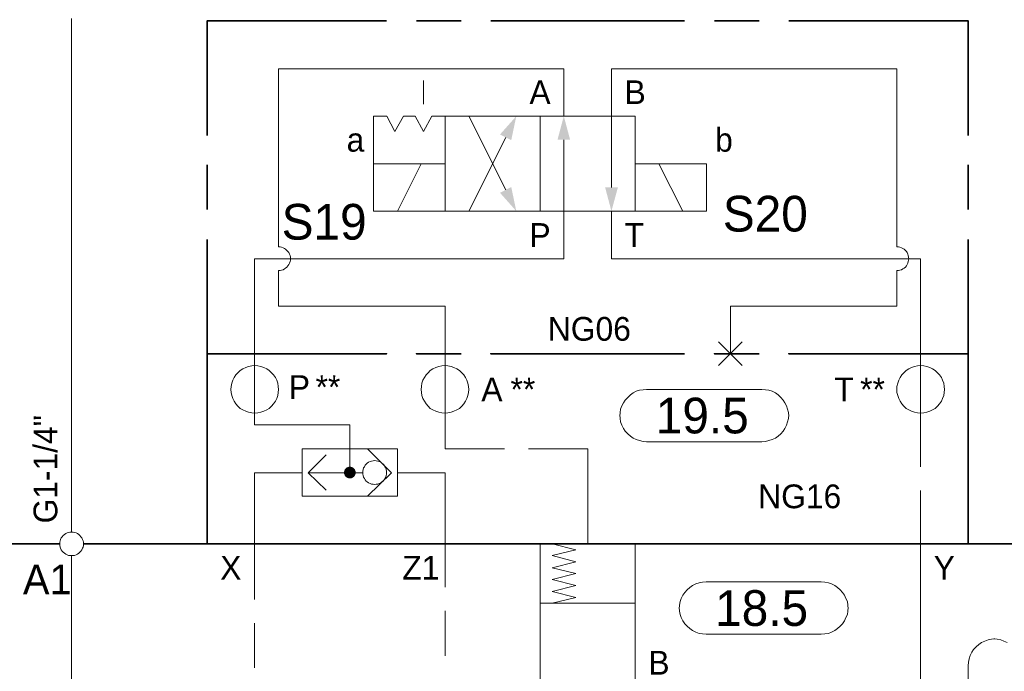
# Model space of a CAD drawing. Header units: millimetres. Extents: x 0 to 138, y 0 to 47.
# Tile 29 of 165: x 18.78 to 21.39, y 17.09 to 18.81. Entities that reach past the tile are written whole.
import ezdxf

# ---------------------------------------------------------------- set-up
doc = ezdxf.new("R2010")
doc.units = ezdxf.units.MM
for name, color, linetype in [('PDF_Geomertry', 7, 'Continuous'), ('PDF_Solid Fills', 7, 'Continuous'), ('PDF_Text', 7, 'Continuous')]:
    doc.layers.add(name, color=color, linetype=linetype)
doc.styles.add('PDF Arial', font='txt')

msp = doc.modelspace()

# ---------------------------------------------------------------- hatches: boundary and pattern name
at = {"layer": 'PDF_Solid Fills', "transparency": 33554559}
for points in [[(19.6571, 17.6104), (19.6438, 17.6188), (19.6451, 17.6201)], [(19.6571, 17.6104), (19.6451, 17.6201), (19.646, 17.6215)], [(19.6571, 17.6104), (19.646, 17.6215), (19.6479, 17.6229)], [(19.6571, 17.6104), (19.6479, 17.6229), (19.6493, 17.6243)], [(19.6571, 17.6104), (19.6493, 17.6243), (19.6515, 17.6249)], [(19.6571, 17.6104), (19.6515, 17.6249), (19.6535, 17.6257)], [(19.6571, 17.6104), (19.6535, 17.6257), (19.6557, 17.6263)], [(19.6571, 17.6104), (19.6557, 17.6263), (19.6571, 17.6263)], [(19.6571, 17.6104), (19.659, 17.6263), (19.6613, 17.6257)], [(19.6571, 17.6104), (19.6571, 17.6263), (19.659, 17.6263)], [(19.6571, 17.6104), (19.6613, 17.6257), (19.6632, 17.6249)], [(19.6571, 17.6104), (19.6632, 17.6249), (19.6654, 17.6243)], [(19.6571, 17.6104), (19.6654, 17.6243), (19.6668, 17.6229)], [(19.6571, 17.6104), (19.6668, 17.6229), (19.6682, 17.6215)], [(19.6571, 17.6104), (19.6682, 17.6215), (19.6696, 17.6201)], [(19.6571, 17.6104), (19.6696, 17.6201), (19.671, 17.6188)], [(19.6571, 17.6104), (19.6418, 17.6124), (19.6424, 17.6146)], [(19.6571, 17.6104), (19.6418, 17.6104), (19.6418, 17.6124)], [(19.6571, 17.6104), (19.6418, 17.609), (19.6418, 17.6104)], [(19.6571, 17.6104), (19.6424, 17.6068), (19.6418, 17.609)], [(19.6571, 17.6104), (19.6424, 17.6146), (19.6432, 17.6165)], [(19.6571, 17.6104), (19.6432, 17.6049), (19.6424, 17.6068)], [(19.6571, 17.6104), (19.6432, 17.6165), (19.6438, 17.6188)], [(19.6571, 17.6104), (19.6438, 17.6026), (19.6432, 17.6049)], [(19.6571, 17.6104), (19.6451, 17.6012), (19.6438, 17.6026)], [(19.6571, 17.6104), (19.646, 17.5993), (19.6451, 17.6012)], [(19.6571, 17.6104), (19.6479, 17.5985), (19.646, 17.5993)], [(19.6571, 17.6104), (19.6493, 17.5971), (19.6479, 17.5985)], [(19.6571, 17.6104), (19.6515, 17.5965), (19.6493, 17.5971)], [(19.6571, 17.6104), (19.6535, 17.5957), (19.6515, 17.5965)], [(19.6571, 17.6104), (19.6557, 17.5951), (19.6535, 17.5957)], [(19.6571, 17.6104), (19.6571, 17.5951), (19.6557, 17.5951)], [(19.6571, 17.6104), (19.671, 17.6188), (19.6715, 17.6165)], [(19.6571, 17.6104), (19.6715, 17.6165), (19.6724, 17.6146)], [(19.6571, 17.6104), (19.6724, 17.6146), (19.6729, 17.6124)], [(19.6571, 17.6104), (19.6729, 17.6124), (19.6729, 17.6104)], [(19.6571, 17.6104), (19.659, 17.5951), (19.6571, 17.5951)], [(19.6571, 17.6104), (19.6613, 17.5957), (19.659, 17.5951)], [(19.6571, 17.6104), (19.6632, 17.5965), (19.6613, 17.5957)], [(19.6571, 17.6104), (19.6654, 17.5971), (19.6632, 17.5965)], [(19.6571, 17.6104), (19.6668, 17.5985), (19.6654, 17.5971)], [(19.6571, 17.6104), (19.6682, 17.5993), (19.6668, 17.5985)], [(19.6571, 17.6104), (19.6696, 17.6012), (19.6682, 17.5993)], [(19.6571, 17.6104), (19.671, 17.6026), (19.6696, 17.6012)], [(19.6571, 17.6104), (19.6715, 17.6049), (19.671, 17.6026)], [(19.6571, 17.6104), (19.6724, 17.6068), (19.6715, 17.6049)], [(19.6571, 17.6104), (19.6729, 17.609), (19.6724, 17.6068)], [(19.6571, 17.6104), (19.6729, 17.6104), (19.6729, 17.609)]]:
    msp.add_hatch(color=256, dxfattribs=at).paths.add_polyline_path(points)

# ---------------------------------------------------------------- linework, layer by layer
at = {"layer": 'PDF_Geomertry', "lineweight": 15}
for points in [[(18.9215, 18.8118), (18.9215, 17.4535)], [(20.2229, 18.5535), (20.2229, 18.679), (19.4688, 18.679), (19.4688, 18.2076), (19.4729, 18.2076), (19.4771, 18.2068), (19.4807, 18.2054), (19.4849, 18.2035), (19.4876, 18.2013), (19.491, 18.1985), (19.4937, 18.1957), (19.496, 18.1924), (19.4979, 18.1888), (19.4993, 18.1846), (19.5001, 18.1804), (19.5001, 18.1763), (19.5001, 18.1721), (19.4993, 18.1688), (19.4979, 18.1646), (19.496, 18.161), (19.4937, 18.1576), (19.491, 18.154), (19.4876, 18.1513), (19.4849, 18.1493), (19.4807, 18.1471), (19.4771, 18.1457), (19.4729, 18.1451), (19.4688, 18.1451), (19.4729, 18.1451), (19.4771, 18.1457), (19.4807, 18.1471), (19.4849, 18.1493), (19.4876, 18.1513), (19.491, 18.154), (19.4937, 18.1576), (19.496, 18.161), (19.4979, 18.1646), (19.4993, 18.1688), (19.5001, 18.1721), (19.5001, 18.1763), (19.5001, 18.1804), (19.4993, 18.1846), (19.4979, 18.1888), (19.496, 18.1924), (19.4937, 18.1957), (19.491, 18.1985), (19.4876, 18.2013), (19.4849, 18.2035), (19.4807, 18.2054), (19.4771, 18.2068), (19.4729, 18.2076), (19.4688, 18.2076)], [(21.1035, 18.2076), (21.1035, 18.679), (20.3488, 18.679), (20.3488, 18.5535), (20.3488, 18.3651)], [(19.8521, 18.5854), (19.8521, 18.6479)], [(19.9715, 18.5535), (20.0696, 18.3582)], [(20.2229, 18.491), (20.2229, 18.3021), (20.2229, 18.1763), (19.4057, 18.1763), (19.4057, 17.9249), (19.4057, 17.8937), (19.4057, 17.7679), (19.4057, 17.7368), (19.6571, 17.7368), (19.6571, 17.6104)], [(19.9715, 18.3021), (20.0696, 18.4971)], [(19.7835, 18.3021), (19.846, 18.4276)], [(20.5376, 18.3021), (20.4743, 18.4276)], [(20.3488, 18.3021), (20.3488, 18.1763), (21.166, 18.1763), (21.166, 17.9249), (21.166, 17.8937), (21.166, 17.7679), (21.166, 17.6263)], [(20.6632, 17.9249), (20.6632, 18.0507), (21.1035, 18.0507), (21.1035, 18.1451), (21.1076, 18.1451), (21.1113, 18.1457), (21.1154, 18.1471), (21.1187, 18.1493), (21.1224, 18.1513), (21.1257, 18.154), (21.1285, 18.1576), (21.1307, 18.161), (21.1321, 18.1646), (21.1335, 18.1688), (21.134, 18.1721), (21.1349, 18.1763), (21.134, 18.1804), (21.1335, 18.1846), (21.1321, 18.1888), (21.1307, 18.1924), (21.1285, 18.1957), (21.1257, 18.1985), (21.1224, 18.2013), (21.1187, 18.2035), (21.1154, 18.2054), (21.1113, 18.2068), (21.1076, 18.2076), (21.1035, 18.2076), (21.1076, 18.2076), (21.1113, 18.2068), (21.1154, 18.2054), (21.1187, 18.2035), (21.1224, 18.2013), (21.1257, 18.1985), (21.1285, 18.1957), (21.1307, 18.1924), (21.1321, 18.1888), (21.1335, 18.1846), (21.134, 18.1804), (21.1349, 18.1763), (21.134, 18.1721), (21.1335, 18.1688), (21.1321, 18.1646), (21.1307, 18.161), (21.1285, 18.1576), (21.1257, 18.154), (21.1224, 18.1513), (21.1187, 18.1493), (21.1154, 18.1471), (21.1113, 18.1457), (21.1076, 18.1451), (21.1035, 18.1451)], [(19.4688, 18.1451), (19.4688, 18.0507), (19.909, 18.0507), (19.909, 17.9249), (19.909, 17.8937), (19.909, 17.7679), (19.909, 17.6735), (20.066, 17.6735)], [(20.6321, 17.8937), (20.6946, 17.9562)], [(20.6946, 17.8937), (20.6321, 17.9562)], [(19.7043, 17.5479), (19.7674, 17.6104), (19.7043, 17.6735)], [(20.1293, 17.6735), (20.2863, 17.6735), (20.2863, 17.4221)], [(19.5946, 17.5638), (19.5474, 17.6104), (19.5946, 17.6576)], [(19.5312, 17.6104), (19.4057, 17.6104), (19.4057, 17.4221), (19.4057, 17.2749)], [(19.6918, 17.6104), (19.6729, 17.6104), (19.5474, 17.6104)], [(19.7835, 17.6104), (19.909, 17.6104), (19.909, 17.4221), (19.909, 17.3076)], [(21.166, 17.5632), (21.166, 17.4221), (21.166, 17.0387), (21.166, 17.0138)], [(20.2863, 16.9193), (20.1604, 17.0451), (20.1604, 17.4221), (20.4118, 17.4221), (20.4118, 17.0451), (20.8771, 17.0451), (20.8771, 16.7679), (20.8771, 16.6424)], [(20.1918, 17.4221), (20.2543, 17.4063), (20.1918, 17.391), (20.2543, 17.3749), (20.1918, 17.359), (20.2543, 17.3438), (20.1918, 17.3276), (20.2543, 17.3118), (20.1918, 17.2965), (20.2543, 17.2804), (20.1918, 17.2651)], [(18.9215, 17.391), (18.9215, 16.3096)], [(20.1604, 17.2651), (20.4118, 17.2651)], [(19.909, 17.2451), (19.909, 17.1263)], [(19.4057, 17.2124), (19.4057, 17.0938)], [(21.2918, 16.7951), (21.2918, 17.0999), (21.2924, 17.109), (21.2946, 17.1179), (21.2974, 17.1271), (21.3015, 17.1354), (21.3062, 17.1429), (21.3126, 17.1499), (21.3196, 17.1563), (21.3271, 17.161), (21.3354, 17.1651), (21.3446, 17.1679), (21.3535, 17.1701), (21.3626, 17.1707), (21.3599, 17.1707), (21.3599, 17.1707), (21.3687, 17.1701), (21.3779, 17.1679), (21.3863, 17.1651), (21.3946, 17.161)]]:
    msp.add_lwpolyline(points, dxfattribs=at)
at = {"layer": 'PDF_Geomertry', "lineweight": 35}
for points in [[(19.7543, 18.8054), (19.2799, 18.8054), (19.2799, 18.5026)], [(19.9515, 18.8054), (19.8335, 18.8054)], [(20.5418, 18.8054), (20.0299, 18.8054)], [(20.739, 18.8054), (20.621, 18.8054)], [(21.2918, 18.5026), (21.2918, 18.8054), (20.8174, 18.8054)], [(19.2799, 18.4243), (19.2799, 18.3063)], [(21.2918, 18.3063), (21.2918, 18.4243)], [(19.2799, 18.2271), (19.2799, 17.9249), (19.7543, 17.9249), (19.2799, 17.9249), (19.2799, 17.4221), (19.7543, 17.4221)], [(21.2918, 18.2271), (21.2918, 17.9249), (20.8174, 17.9249), (21.2918, 17.9249), (21.2918, 17.4221), (20.8174, 17.4221)], [(18.484, 17.4221), (18.8904, 17.4221)], [(18.9535, 17.4221), (19.3146, 17.4221)], [(19.3932, 17.4221), (19.5113, 17.4221)], [(19.5904, 17.4221), (20.1021, 17.4221)], [(19.9515, 17.4221), (19.8335, 17.4221)], [(20.5418, 17.4221), (20.0299, 17.4221)], [(20.1807, 17.4221), (20.2988, 17.4221)], [(20.3771, 17.4221), (20.889, 17.4221)], [(20.739, 17.4221), (20.621, 17.4221)], [(20.9682, 17.4221), (21.0863, 17.4221)], [(21.1646, 17.4221), (21.6765, 17.4221)]]:
    msp.add_lwpolyline(points, dxfattribs=at)
at = {"layer": 'PDF_Geomertry', "lineweight": 15}
for points in [[(19.909, 18.4276), (19.909, 18.5535), (19.8743, 18.5535), (19.8521, 18.5132), (19.8299, 18.5535), (19.7988, 18.5535), (19.7765, 18.5132), (19.7549, 18.5535), (19.7201, 18.5535), (19.7201, 18.4276)], [(20.1604, 18.5535), (19.909, 18.5535), (19.909, 18.3021), (20.1604, 18.3021), (20.1604, 18.5535)], [(20.4118, 18.3021), (20.1604, 18.3021), (20.1604, 18.5535), (20.4118, 18.5535), (20.4118, 18.3021)], [(19.7201, 18.3021), (19.909, 18.3021), (19.909, 18.4276), (19.7201, 18.4276), (19.7201, 18.3021)], [(20.4118, 18.3021), (20.6001, 18.3021), (20.6001, 18.4276), (20.4118, 18.4276), (20.4118, 18.3021)], [(19.4688, 17.8304), (19.4682, 17.8388), (19.4668, 17.8471), (19.464, 17.8549), (19.4604, 17.8624), (19.4557, 17.8688), (19.4501, 17.8749), (19.4438, 17.8804), (19.4376, 17.8854), (19.4299, 17.8888), (19.4224, 17.8915), (19.414, 17.8929), (19.4057, 17.8937), (19.3979, 17.8929), (19.3896, 17.8915), (19.3821, 17.8888), (19.3743, 17.8854), (19.3674, 17.8804), (19.3613, 17.8749), (19.3562, 17.8688), (19.3515, 17.8624), (19.3479, 17.8549), (19.3451, 17.8471), (19.3438, 17.8388), (19.3432, 17.8304), (19.3438, 17.8221), (19.3451, 17.8146), (19.3479, 17.8068), (19.3515, 17.7993), (19.3562, 17.7924), (19.3613, 17.786), (19.3674, 17.7804), (19.3743, 17.7763), (19.3821, 17.7729), (19.3896, 17.7701), (19.3979, 17.7687), (19.4057, 17.7679), (19.414, 17.7687), (19.4224, 17.7701), (19.4299, 17.7729), (19.4376, 17.7763), (19.4438, 17.7804), (19.4501, 17.786), (19.4557, 17.7924), (19.4604, 17.7993), (19.464, 17.8068), (19.4668, 17.8146), (19.4682, 17.8221), (19.4688, 17.8304)], [(19.9715, 17.8304), (19.971, 17.8388), (19.9696, 17.8471), (19.9668, 17.8549), (19.9632, 17.8624), (19.9585, 17.8688), (19.9535, 17.8749), (19.9474, 17.8804), (19.9404, 17.8854), (19.9326, 17.8888), (19.9251, 17.8915), (19.9168, 17.8929), (19.909, 17.8937), (19.9007, 17.8929), (19.8924, 17.8915), (19.8849, 17.8888), (19.8771, 17.8854), (19.8701, 17.8804), (19.8646, 17.8749), (19.859, 17.8688), (19.8543, 17.8624), (19.8507, 17.8549), (19.8479, 17.8471), (19.8465, 17.8388), (19.846, 17.8304), (19.8465, 17.8221), (19.8479, 17.8146), (19.8507, 17.8068), (19.8543, 17.7993), (19.859, 17.7924), (19.8646, 17.786), (19.8701, 17.7804), (19.8771, 17.7763), (19.8849, 17.7729), (19.8924, 17.7701), (19.9007, 17.7687), (19.909, 17.7679), (19.9168, 17.7687), (19.9251, 17.7701), (19.9326, 17.7729), (19.9404, 17.7763), (19.9474, 17.7804), (19.9535, 17.786), (19.9585, 17.7924), (19.9632, 17.7993), (19.9668, 17.8068), (19.9696, 17.8146), (19.971, 17.8221), (19.9715, 17.8304)], [(21.2293, 17.8304), (21.2285, 17.8388), (21.2271, 17.8471), (21.2243, 17.8549), (21.221, 17.8624), (21.216, 17.8688), (21.2104, 17.8749), (21.2043, 17.8804), (21.1974, 17.8854), (21.1904, 17.8888), (21.1826, 17.8915), (21.1743, 17.8929), (21.166, 17.8937), (21.1576, 17.8929), (21.1501, 17.8915), (21.1424, 17.8888), (21.1349, 17.8854), (21.1279, 17.8804), (21.1215, 17.8749), (21.116, 17.8688), (21.1118, 17.8624), (21.1085, 17.8549), (21.1057, 17.8471), (21.1035, 17.8388), (21.1035, 17.8304), (21.1035, 17.8221), (21.1057, 17.8146), (21.1085, 17.8068), (21.1118, 17.7993), (21.116, 17.7924), (21.1215, 17.786), (21.1279, 17.7804), (21.1349, 17.7763), (21.1424, 17.7729), (21.1501, 17.7701), (21.1576, 17.7687), (21.166, 17.7679), (21.1743, 17.7687), (21.1826, 17.7701), (21.1904, 17.7729), (21.1974, 17.7763), (21.2043, 17.7804), (21.2104, 17.786), (21.216, 17.7924), (21.221, 17.7993), (21.2243, 17.8068), (21.2271, 17.8146), (21.2285, 17.8221), (21.2293, 17.8304)], [(20.7465, 17.8304), (20.7557, 17.8299), (20.7646, 17.8285), (20.7738, 17.8257), (20.7821, 17.8215), (20.7896, 17.816), (20.7965, 17.8096), (20.8029, 17.8026), (20.8076, 17.7951), (20.8118, 17.7868), (20.8146, 17.7785), (20.8168, 17.7693), (20.8174, 17.7596), (20.8174, 17.7632), (20.8168, 17.754), (20.8146, 17.7451), (20.8118, 17.736), (20.8076, 17.7276), (20.8029, 17.7201), (20.7965, 17.7132), (20.7896, 17.7068), (20.7821, 17.7021), (20.7738, 17.6979), (20.7646, 17.6951), (20.7557, 17.6929), (20.7465, 17.6924), (20.4418, 17.6924), (20.4326, 17.6929), (20.4229, 17.6951), (20.4146, 17.6979), (20.4062, 17.7021), (20.3988, 17.7068), (20.3918, 17.7132), (20.3854, 17.7201), (20.3807, 17.7276), (20.3765, 17.736), (20.3729, 17.7451), (20.3715, 17.754), (20.371, 17.7632), (20.371, 17.7596), (20.3715, 17.7693), (20.3729, 17.7785), (20.3765, 17.7868), (20.3807, 17.7951), (20.3854, 17.8026), (20.3918, 17.8096), (20.3988, 17.816), (20.4062, 17.8215), (20.4146, 17.8257), (20.4229, 17.8285), (20.4326, 17.8299), (20.4418, 17.8304), (20.7465, 17.8304)], [(19.5312, 17.6735), (19.7835, 17.6735), (19.7835, 17.5479), (19.5312, 17.5479), (19.5312, 17.6735)], [(19.7543, 17.6104), (19.7543, 17.6146), (19.7535, 17.6188), (19.7521, 17.6229), (19.7501, 17.6263), (19.7479, 17.6299), (19.7451, 17.6326), (19.7418, 17.6354), (19.739, 17.6382), (19.7349, 17.6396), (19.7312, 17.641), (19.7271, 17.6415), (19.7229, 17.6424), (19.7188, 17.6415), (19.7146, 17.641), (19.7113, 17.6396), (19.7071, 17.6382), (19.7035, 17.6354), (19.7007, 17.6326), (19.6979, 17.6299), (19.696, 17.6263), (19.6938, 17.6229), (19.6924, 17.6188), (19.6918, 17.6146), (19.6918, 17.6104), (19.6918, 17.6068), (19.6924, 17.6026), (19.6938, 17.5985), (19.696, 17.5951), (19.6979, 17.5915), (19.7007, 17.5882), (19.7035, 17.586), (19.7071, 17.5832), (19.7113, 17.5818), (19.7146, 17.5804), (19.7188, 17.5799), (19.7229, 17.579), (19.7271, 17.5799), (19.7312, 17.5804), (19.7349, 17.5818), (19.739, 17.5832), (19.7418, 17.586), (19.7451, 17.5882), (19.7479, 17.5915), (19.7501, 17.5951), (19.7521, 17.5985), (19.7535, 17.6026), (19.7543, 17.6068), (19.7543, 17.6104)], [(18.9535, 17.4221), (18.9529, 17.4263), (18.9521, 17.4304), (18.9507, 17.434), (18.9487, 17.4382), (18.9465, 17.441), (18.9438, 17.4443), (18.941, 17.4471), (18.9376, 17.4493), (18.934, 17.4513), (18.9299, 17.4526), (18.9257, 17.4535), (18.9215, 17.4535), (18.9174, 17.4535), (18.914, 17.4526), (18.9099, 17.4513), (18.9062, 17.4493), (18.9029, 17.4471), (18.8993, 17.4443), (18.8965, 17.441), (18.8946, 17.4382), (18.8924, 17.434), (18.8918, 17.4304), (18.8904, 17.4263), (18.8904, 17.4221), (18.8904, 17.4179), (18.8918, 17.4137), (18.8924, 17.4104), (18.8946, 17.4063), (18.8965, 17.4026), (18.8993, 17.3999), (18.9029, 17.3971), (18.9062, 17.3951), (18.9099, 17.3929), (18.914, 17.3915), (18.9174, 17.391), (18.9215, 17.391), (18.9257, 17.391), (18.9299, 17.3915), (18.934, 17.3929), (18.9376, 17.3951), (18.941, 17.3971), (18.9438, 17.3999), (18.9465, 17.4026), (18.9487, 17.4063), (18.9507, 17.4104), (18.9521, 17.4137), (18.9529, 17.4179), (18.9535, 17.4221)], [(20.9035, 17.3215), (20.9126, 17.3207), (20.9224, 17.3193), (20.9307, 17.316), (20.939, 17.3118), (20.9465, 17.3068), (20.9535, 17.3007), (20.9599, 17.2938), (20.9646, 17.286), (20.9688, 17.2776), (20.9724, 17.2693), (20.9738, 17.2596), (20.9743, 17.2507), (20.9743, 17.254), (20.9738, 17.2443), (20.9724, 17.2354), (20.9688, 17.2271), (20.9646, 17.2188), (20.9599, 17.211), (20.9535, 17.204), (20.9465, 17.1979), (20.939, 17.1929), (20.9307, 17.1888), (20.9224, 17.1854), (20.9126, 17.184), (20.9035, 17.1832), (20.5988, 17.1832), (20.5896, 17.184), (20.5807, 17.1854), (20.5715, 17.1888), (20.5632, 17.1929), (20.5557, 17.1979), (20.5488, 17.204), (20.5424, 17.211), (20.5376, 17.2188), (20.5335, 17.2271), (20.5307, 17.2354), (20.5285, 17.2443), (20.5279, 17.254), (20.5279, 17.2507), (20.5285, 17.2596), (20.5307, 17.2693), (20.5335, 17.2776), (20.5376, 17.286), (20.5424, 17.2938), (20.5488, 17.3007), (20.5557, 17.3068), (20.5632, 17.3118), (20.5715, 17.316), (20.5807, 17.3193), (20.5896, 17.3207), (20.5988, 17.3215), (20.9035, 17.3215)]]:
    msp.add_lwpolyline(points, close=True, dxfattribs=at)
at = {"layer": 'PDF_Geomertry', "lineweight": 35}
for points in [[(19.9515, 17.9249), (19.8335, 17.9249)], [(20.5418, 17.9249), (20.0299, 17.9249)], [(20.739, 17.9249), (20.621, 17.9249)]]:
    msp.add_lwpolyline(points, close=True, dxfattribs=at)
at = {"layer": 'PDF_Geomertry', "lineweight": 0}
msp.add_lwpolyline([(19.6493, 17.6104), (19.6493, 17.6096), (19.6501, 17.609), (19.6501, 17.6076), (19.6507, 17.6068), (19.6507, 17.6063), (19.6515, 17.6049), (19.6529, 17.604), (19.6535, 17.604), (19.6543, 17.6035), (19.6557, 17.6035), (19.6562, 17.6026), (19.6571, 17.6026), (19.6585, 17.6026), (19.659, 17.6035), (19.6604, 17.6035), (19.6613, 17.604), (19.6618, 17.604), (19.6626, 17.6049), (19.6632, 17.6063), (19.664, 17.6068), (19.6646, 17.6076), (19.6646, 17.609), (19.6654, 17.6096), (19.6654, 17.6104), (19.6654, 17.6118), (19.6646, 17.6124), (19.6646, 17.6138), (19.664, 17.6146), (19.6632, 17.6151), (19.6626, 17.616), (19.6618, 17.6165), (19.6613, 17.6174), (19.6604, 17.6179), (19.659, 17.6179), (19.6585, 17.6188), (19.6571, 17.6188), (19.6562, 17.6188), (19.6557, 17.6179), (19.6543, 17.6179), (19.6535, 17.6174), (19.6529, 17.6165), (19.6515, 17.616), (19.6507, 17.6151), (19.6507, 17.6146), (19.6501, 17.6138), (19.6501, 17.6124), (19.6493, 17.6118), (19.6493, 17.6104)], close=True, dxfattribs=at)
at = {"layer": 'PDF_Solid Fills', "transparency": 33554559}
for points in [[(20.0543, 18.5049), (20.084, 18.4901), (20.0543, 18.5049), (20.0974, 18.5535)], [(20.2063, 18.491), (20.2396, 18.491), (20.2063, 18.491), (20.2229, 18.5535)], [(20.084, 18.366), (20.0543, 18.3507), (20.084, 18.366), (20.0974, 18.3021)], [(20.366, 18.3651), (20.3321, 18.3651), (20.366, 18.3651), (20.3488, 18.3021)]]:
    msp.add_solid(points, dxfattribs=at)

# ---------------------------------------------------------------- texts
at = {"layer": 'PDF_Text', "attachment_point": 7, "style": 'PDF Arial'}
for s, insert, char_height in [('A', (20.1321, 18.5854), 0.0628), ('B', (20.3835, 18.5854), 0.0628), ('b', (20.6229, 18.4586), 0.0628), ('a', (19.6488, 18.4586), 0.0628), ('S19', (19.4771, 18.2255), 0.09445), ('S20', (20.6432, 18.2469), 0.09445), ('P', (20.1321, 18.2076), 0.0628), ('T', (20.3835, 18.2076), 0.0628), ('NG06', (20.1807, 17.9585), 0.06283), ('P', (19.496, 17.8054), 0.0628), ('**', (19.5668, 17.8054), 0.06283), ('A', (20.0049, 17.7993), 0.0628), ('**', (20.0821, 17.7993), 0.06283), ('T', (20.9382, 17.7993), 0.0628), ('**', (21.0063, 17.7993), 0.06283), ('19.5', (20.466, 17.713), 0.09445), ('NG16', (20.7368, 17.5155), 0.06283), ('A1', (18.7932, 17.2887), 0.07874), ('X', (19.3146, 17.3276), 0.0628), ('Z1', (19.796, 17.3276), 0.06283), ('Y', (21.2007, 17.3276), 0.0628), ('18.5', (20.6229, 17.2038), 0.09445), ('B', (20.4465, 17.0763), 0.0628)]:
    msp.add_mtext(s, dxfattribs=dict(at, insert=insert, char_height=char_height))
at = {"layer": 'PDF_Text', "insert": (18.8851, 17.4762), "char_height": 0.06283, "attachment_point": 7, "rotation": 90, "style": 'PDF Arial'}
msp.add_mtext('G1-1/4"', dxfattribs=at)

doc.saveas('drawing.dxf')
